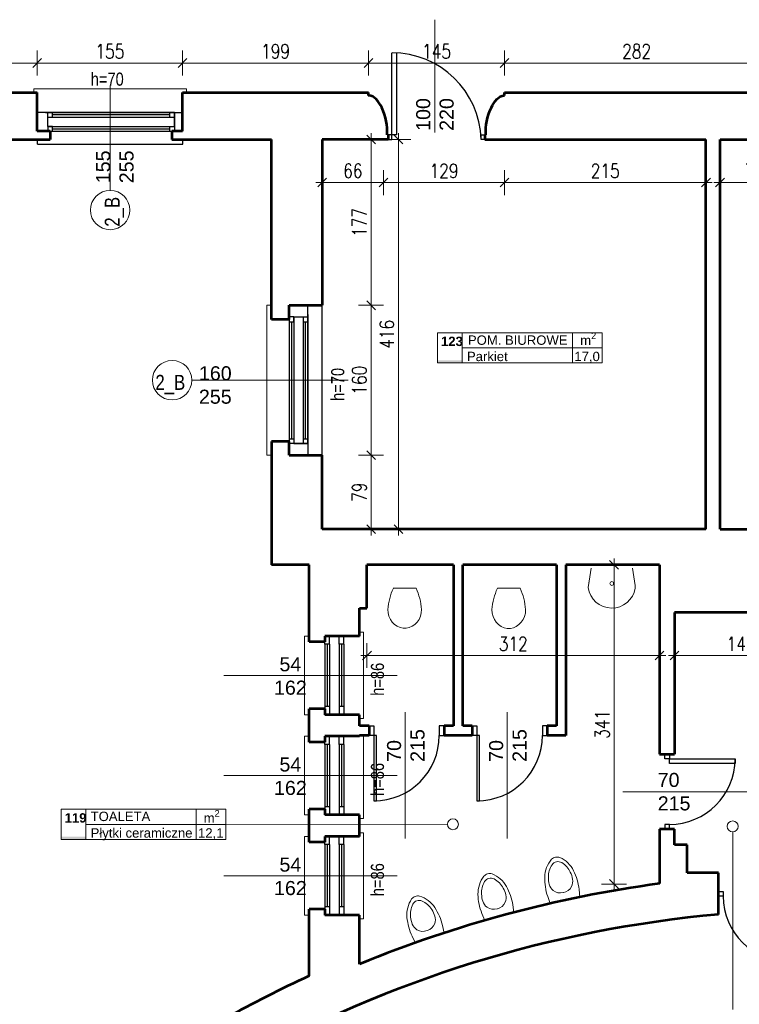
# Model space of a CAD drawing. Header units: millimetres. Extents: x 56977 to 67992, y 30187 to 42235.
# Tile 70 of 130: x 61600 to 62368, y 37766 to 38817. Entities that reach past the tile are written whole.
import ezdxf

# ---------------------------------------------------------------- set-up
doc = ezdxf.new("R2010")
doc.units = ezdxf.units.MM
doc.header["$MEASUREMENT"] = 0
doc.layers.get('0').update_dxf_attribs({"lineweight": 13})
doc.layers.get('DEFPOINTS').update_dxf_attribs({"lineweight": 13})
doc.layers.add('AI-OKNA', color=4, linetype='Continuous')
doc.layers.add('okna', color=8, linetype='Continuous')
for name, color, linetype, lineweight in [('AI-OPISY', 3, 'Continuous', 13), ('AI_MURY', 40, 'Continuous', 53), ('AI_WIDOK', 8, 'Continuous', 13), ('Lines', 7, 'Continuous', 13), ('OPISY TABELKI', 30, 'Continuous', 13), ('WODA', 7, 'Continuous', 13), ('wymiary', 8, 'Continuous', 13)]:
    doc.layers.add(name, color=color, linetype=linetype, lineweight=lineweight)
doc.styles.add('GENERATED_STYLE_2', font='txt.shx')
doc.styles.get("Standard").update_dxf_attribs({"font": 'txt.shx'})
doc.styles.add('Style-ROMANS', font='ROMANS.shx')
doc.styles.add('WYMIAROWY-08', font='ROMANS.shx', dxfattribs={"width": 0.8})
doc.dimstyles.new('DYBY', dxfattribs={"dimscale": 100, "dimtxt": 0.15, "dimasz": 0.05, "dimexe": 0.05, "dimexo": 0.1, "dimgap": 0.05, "dimtad": 1, "dimdec": 0, "dimdsep": 46, "dimlunit": 5, "dimtxsty": 'WYMIAROWY-08', "dimblk": 'M_STRZ', "dimcen": 0.1, "dimse1": 1, "dimse2": 1, "dimclrd": 7, "dimclre": 7, "dimclrt": 1, "dimadec": 0, "dimazin": 0, "dimtfac": 1, "dimtdec": 0, "dimtmove": 2, "dimatfit": 3, "dimldrblk": 'M_STRZ', "dimfxl": 0, "dimtolj": 1, "dimarcsym": 0})

# ---------------------------------------------------------------- blocks, each defined once
blk = doc.blocks.new('A$C789862DD')
at = {"layer": 'WODA', "linetype": 'Continuous'}
for p, q in [((-8.16, 1.04), (0, 0)), ((-8.16, -33.22), (-0.01, -32.18))]:
    blk.add_line(p, q, dxfattribs=at)
at = {"layer": 'WODA', "linetype": 'Continuous', "extrusion": (0, 0, -1)}
for centre, radius, start, end in [((14.61, -57.45), 58.85, 75.92672, 96.26824), ((21.52, -30.11), 30.65, 37.24822, 76.04662), ((22.95, -27.38), 23.83, 44.02163, 77.58352), ((21.37, -31.96), 28.65, 76.44946, 92.01307), ((20.82, -16.1), 12.76, 91.92825, 127.98093), ((21.06, -15.64), 12.58, 130.07708, 181.661), ((38.51, -16.09), 8.68, 359.94913, 31.55672), ((38.51, -16.09), 8.68, 328.34155, 359.94915), ((21.52, -2.07), 30.65, 283.85166, 322.65007), ((34.65, -16.09), 7.58, 359.94913, 44.16633), ((34.65, -16.09), 7.58, 315.73196, 359.94915), ((21.06, -16.54), 12.58, 178.30521, 229.88913), ((22.95, -4.8), 23.83, 282.23349, 315.87666), ((21.37, -0.22), 28.65, 267.88524, 283.44883), ((20.82, -16.1), 12.76, 231.98535, 268.03803), ((14.61, 25.27), 58.85, 263.63006, 283.97158)]:
    blk.add_arc(centre, radius, start, end, dxfattribs=at)
blk = doc.blocks.new('A$C062C27A1')
at = {"layer": 'WODA'}
for p, q in [((0, 0), (-2.8, 18.8)), ((44, 0), (46.8, 18.8))]:
    blk.add_line(p, q, dxfattribs=at)
at = {"layer": 'WODA', "flags": 128}
for points in [[(44, 0), (47.1, 20.7, 0.865936), (-3, 21.5)], [(-3, 21.5, 0.037015), (-2.8, 18.8)], [(24, 16.5, 1), (20, 16.5, 1), (24, 16.5)]]:
    blk.add_lwpolyline(points, format="xyb", dxfattribs=at)
at = {"layer": 'WODA'}
blk.add_circle((22, 16.5), 2, dxfattribs=at)
blk = doc.blocks.new('muszla04')
at = {"flags": 128}
for points in [[(17.9, 32.2), (17.9, 7.8)], [(40.7, 2), (44.4, 2.3), (48, 3.2), (51.3, 4.7), (54.3, 6.7), (56.8, 9.2), (58.7, 12), (60.1, 15.1), (60.8, 18.3), (60.8, 21.7), (60.1, 24.9), (58.7, 28), (56.8, 30.8), (54.3, 33.3), (51.3, 35.3), (48, 36.8), (44.4, 37.7), (40.7, 38)]]:
    blk.add_lwpolyline(points, dxfattribs=at)
for centre, start, end in [((45.8, -29.8), 94.3091, 114.2311), ((45.8, 69.8), 245.7689, 265.6909)]:
    blk.add_arc(centre, 67.9, start, end)
blk = doc.blocks.new('M_STRZ')
for p, q in [((0, 2.66), (0, 0)), ((-1.33, 0), (1.33, 0)), ((-0.94, -0.94), (0.94, 0.94)), ((0, 0), (0, -2.66))]:
    blk.add_line(p, q)
blk = doc.blocks.new('*U80')
at = {"layer": 'DEFPOINTS', "color": 0}
for p in [(66309.5, 38869.1), (58601.5, 38743.1), (66309.5, 38743.1)]:
    blk.add_point(p, dxfattribs=at)
at = {"layer": 'wymiary', "color": 7, "lineweight": -2}
blk.add_line((58606.5, 38869.1), (66304.5, 38869.1), dxfattribs=at)
at = {"layer": 'wymiary', "color": 7, "lineweight": -2, "xscale": 5, "yscale": 5, "zscale": 5, "rotation": 180}
blk.add_blockref('M_STRZ', (58601.5, 38869.1), dxfattribs=at)
at = {"layer": 'wymiary', "color": 7, "lineweight": -2, "xscale": 5, "yscale": 5, "zscale": 5}
blk.add_blockref('M_STRZ', (66309.5, 38869.1), dxfattribs=at)
at = {"layer": 'wymiary', "color": 1, "insert": (62455.5, 38881.6), "char_height": 15, "attachment_point": 5, "style": 'WYMIAROWY-08'}
blk.add_mtext('7708', dxfattribs=at)
blk = doc.blocks.new('*D1613')
at = {"layer": 'DEFPOINTS'}
for p in [(62433.5, 38881.6), (66309.5, 38869.1), (58601.5, 38743.1), (66309.5, 38743.1)]:
    blk.add_point(p, dxfattribs=at)
at = {"layer": 'wymiary', "color": 7}
blk.add_blockref('*U80', (0, 0), dxfattribs=at)
blk = doc.blocks.new('*U89')
at = {"layer": 'DEFPOINTS', "color": 0}
for p in [(61618.5, 38770.7), (61388.5, 38698.8), (61618.5, 38698.8)]:
    blk.add_point(p, dxfattribs=at)
at = {"layer": 'wymiary', "color": 7, "lineweight": -2}
blk.add_line((61393.5, 38770.7), (61613.5, 38770.7), dxfattribs=at)
at = {"layer": 'wymiary', "color": 7, "lineweight": -2, "xscale": 5, "yscale": 5, "zscale": 5, "rotation": 180}
blk.add_blockref('M_STRZ', (61388.5, 38770.7), dxfattribs=at)
at = {"layer": 'wymiary', "color": 7, "lineweight": -2, "xscale": 5, "yscale": 5, "zscale": 5}
blk.add_blockref('M_STRZ', (61618.5, 38770.7), dxfattribs=at)
at = {"layer": 'wymiary', "color": 1, "insert": (61503.5, 38783.2), "char_height": 15, "attachment_point": 5, "style": 'WYMIAROWY-08'}
blk.add_mtext('230', dxfattribs=at)
blk = doc.blocks.new('*D1622')
at = {"layer": 'DEFPOINTS'}
for p in [(61487.2, 38783.2), (61618.5, 38770.7), (61388.5, 38698.8), (61618.5, 38698.8)]:
    blk.add_point(p, dxfattribs=at)
at = {"layer": 'wymiary', "color": 7}
blk.add_blockref('*U89', (0, 0), dxfattribs=at)
blk = doc.blocks.new('*U90')
at = {"layer": 'DEFPOINTS', "color": 0}
for p in [(61773.5, 38770.7), (61618.5, 38698.8), (61773.5, 38698.8)]:
    blk.add_point(p, dxfattribs=at)
at = {"layer": 'wymiary', "color": 7, "lineweight": -2}
blk.add_line((61623.5, 38770.7), (61768.5, 38770.7), dxfattribs=at)
at = {"layer": 'wymiary', "color": 7, "lineweight": -2, "xscale": 5, "yscale": 5, "zscale": 5, "rotation": 180}
blk.add_blockref('M_STRZ', (61618.5, 38770.7), dxfattribs=at)
at = {"layer": 'wymiary', "color": 7, "lineweight": -2, "xscale": 5, "yscale": 5, "zscale": 5}
blk.add_blockref('M_STRZ', (61773.5, 38770.7), dxfattribs=at)
at = {"layer": 'wymiary', "color": 1, "insert": (61696, 38783.2), "char_height": 15, "attachment_point": 5, "style": 'WYMIAROWY-08'}
blk.add_mtext('155', dxfattribs=at)
blk = doc.blocks.new('*D1623')
at = {"layer": 'DEFPOINTS'}
for p in [(61680.5, 38783.2), (61773.5, 38770.7), (61618.5, 38698.8), (61773.5, 38698.8)]:
    blk.add_point(p, dxfattribs=at)
at = {"layer": 'wymiary', "color": 7}
blk.add_blockref('*U90', (0, 0), dxfattribs=at)
blk = doc.blocks.new('*U194')
at = {"layer": 'DEFPOINTS', "color": 0}
for p in [(61972, 38770.7), (61773.5, 38698.8), (61972, 38698.8)]:
    blk.add_point(p, dxfattribs=at)
at = {"layer": 'wymiary', "color": 7, "lineweight": -2}
blk.add_line((61778.5, 38770.7), (61967, 38770.7), dxfattribs=at)
at = {"layer": 'wymiary', "color": 7, "lineweight": -2, "xscale": 5, "yscale": 5, "zscale": 5, "rotation": 180}
blk.add_blockref('M_STRZ', (61773.5, 38770.7), dxfattribs=at)
at = {"layer": 'wymiary', "color": 7, "lineweight": -2, "xscale": 5, "yscale": 5, "zscale": 5}
blk.add_blockref('M_STRZ', (61972, 38770.7), dxfattribs=at)
at = {"layer": 'wymiary', "color": 1, "insert": (61872.8, 38783.2), "char_height": 15, "attachment_point": 5, "style": 'WYMIAROWY-08'}
blk.add_mtext('199', dxfattribs=at)
blk = doc.blocks.new('*D1727')
at = {"layer": 'DEFPOINTS'}
for p in [(61857.3, 38783.2), (61972, 38770.7), (61773.5, 38698.8), (61972, 38698.8)]:
    blk.add_point(p, dxfattribs=at)
at = {"layer": 'wymiary', "color": 7}
blk.add_blockref('*U194', (0, 0), dxfattribs=at)
blk = doc.blocks.new('*U208')
at = {"layer": 'DEFPOINTS', "color": 0}
for p in [(62117, 38770.7), (61972, 38698.8), (62117, 38698.8)]:
    blk.add_point(p, dxfattribs=at)
at = {"layer": 'wymiary', "color": 7, "lineweight": -2}
blk.add_line((61977, 38770.7), (62112, 38770.7), dxfattribs=at)
at = {"layer": 'wymiary', "color": 7, "lineweight": -2, "xscale": 5, "yscale": 5, "zscale": 5, "rotation": 180}
blk.add_blockref('M_STRZ', (61972, 38770.7), dxfattribs=at)
at = {"layer": 'wymiary', "color": 7, "lineweight": -2, "xscale": 5, "yscale": 5, "zscale": 5}
blk.add_blockref('M_STRZ', (62117, 38770.7), dxfattribs=at)
at = {"layer": 'wymiary', "color": 1, "insert": (62044.5, 38783.2), "char_height": 15, "attachment_point": 5, "style": 'WYMIAROWY-08'}
blk.add_mtext('145', dxfattribs=at)
blk = doc.blocks.new('*D1741')
at = {"layer": 'DEFPOINTS'}
for p in [(62029.1, 38783.2), (62117, 38770.7), (61972, 38698.8), (62117, 38698.8)]:
    blk.add_point(p, dxfattribs=at)
at = {"layer": 'wymiary', "color": 7}
blk.add_blockref('*U208', (0, 0), dxfattribs=at)
blk = doc.blocks.new('*U209')
at = {"layer": 'DEFPOINTS', "color": 0}
for p in [(62399, 38770.7), (62117, 38708.8), (62399, 38708.8)]:
    blk.add_point(p, dxfattribs=at)
at = {"layer": 'wymiary', "color": 7, "lineweight": -2}
blk.add_line((62122, 38770.7), (62394, 38770.7), dxfattribs=at)
at = {"layer": 'wymiary', "color": 7, "lineweight": -2, "xscale": 5, "yscale": 5, "zscale": 5, "rotation": 180}
blk.add_blockref('M_STRZ', (62117, 38770.7), dxfattribs=at)
at = {"layer": 'wymiary', "color": 7, "lineweight": -2, "xscale": 5, "yscale": 5, "zscale": 5}
blk.add_blockref('M_STRZ', (62399, 38770.7), dxfattribs=at)
at = {"layer": 'wymiary', "color": 1, "insert": (62258, 38783.2), "char_height": 15, "attachment_point": 5, "style": 'WYMIAROWY-08'}
blk.add_mtext('282', dxfattribs=at)
blk = doc.blocks.new('*D1742')
at = {"layer": 'DEFPOINTS'}
for p in [(62241.7, 38783.2), (62399, 38770.7), (62117, 38708.8), (62399, 38708.8)]:
    blk.add_point(p, dxfattribs=at)
at = {"layer": 'wymiary', "color": 7}
blk.add_blockref('*U209', (0, 0), dxfattribs=at)
blk = doc.blocks.new('*U1089')
at = {"layer": 'DEFPOINTS', "color": 0}
for p in [(61970.3, 38235.1), (62282.5, 38235.1), (62282.5, 38138.2)]:
    blk.add_point(p, dxfattribs=at)
at = {"layer": 'wymiary', "color": 7, "lineweight": -2}
blk.add_line((61975.3, 38138.2), (62277.5, 38138.2), dxfattribs=at)
at = {"layer": 'wymiary', "color": 7, "lineweight": -2, "xscale": 5, "yscale": 5, "zscale": 5, "rotation": 180}
blk.add_blockref('M_STRZ', (61970.3, 38138.2), dxfattribs=at)
at = {"layer": 'wymiary', "color": 7, "lineweight": -2, "xscale": 5, "yscale": 5, "zscale": 5}
blk.add_blockref('M_STRZ', (62282.5, 38138.2), dxfattribs=at)
at = {"layer": 'wymiary', "color": 1, "insert": (62126.4, 38150.7), "char_height": 15, "attachment_point": 5, "style": 'WYMIAROWY-08'}
blk.add_mtext('312', dxfattribs=at)
blk = doc.blocks.new('*D2622')
at = {"layer": 'DEFPOINTS'}
for p in [(61970.3, 38235.1), (62282.5, 38235.1), (62110.1, 38150.7), (62282.5, 38138.2)]:
    blk.add_point(p, dxfattribs=at)
at = {"layer": 'wymiary', "color": 7}
blk.add_blockref('*U1089', (0, 0), dxfattribs=at)
blk = doc.blocks.new('*U1090')
at = {"layer": 'DEFPOINTS', "color": 0}
for p in [(62232.5, 38235.1), (62233.9, 37894.3), (62279.7, 37894.3)]:
    blk.add_point(p, dxfattribs=at)
at = {"layer": 'wymiary', "color": 7, "lineweight": -2}
blk.add_line((62233.9, 38230.1), (62233.9, 37899.3), dxfattribs=at)
at = {"layer": 'wymiary', "color": 7, "lineweight": -2, "xscale": 5, "yscale": 5, "zscale": 5}
for p, rotation in [((62233.9, 38235.1), 90), ((62233.9, 37894.3), 270)]:
    blk.add_blockref('M_STRZ', p, dxfattribs=dict(at, rotation=rotation))
at = {"layer": 'wymiary', "color": 1, "insert": (62221.4, 38064.7), "char_height": 15, "attachment_point": 5, "rotation": 90, "style": 'WYMIAROWY-08'}
blk.add_mtext('341', dxfattribs=at)
blk = doc.blocks.new('*D2623')
at = {"layer": 'DEFPOINTS'}
for p in [(62232.5, 38235.1), (62246.4, 38081), (62233.9, 37894.3), (62279.7, 37894.3)]:
    blk.add_point(p, dxfattribs=at)
at = {"layer": 'wymiary', "color": 7}
blk.add_blockref('*U1090', (0, 0), dxfattribs=at)
blk = doc.blocks.new('*U1093')
at = {"layer": 'DEFPOINTS', "color": 0}
for p in [(62298.5, 38184.2), (62440.5, 38184.2), (62440.5, 38138.2)]:
    blk.add_point(p, dxfattribs=at)
at = {"layer": 'wymiary', "color": 7, "lineweight": -2}
blk.add_line((62303.5, 38138.2), (62435.5, 38138.2), dxfattribs=at)
at = {"layer": 'wymiary', "color": 7, "lineweight": -2, "xscale": 5, "yscale": 5, "zscale": 5, "rotation": 180}
blk.add_blockref('M_STRZ', (62298.5, 38138.2), dxfattribs=at)
at = {"layer": 'wymiary', "color": 7, "lineweight": -2, "xscale": 5, "yscale": 5, "zscale": 5}
blk.add_blockref('M_STRZ', (62440.5, 38138.2), dxfattribs=at)
at = {"layer": 'wymiary', "color": 1, "insert": (62369.5, 38150.7), "char_height": 15, "attachment_point": 5, "style": 'WYMIAROWY-08'}
blk.add_mtext('142', dxfattribs=at)
blk = doc.blocks.new('*D2626')
at = {"layer": 'DEFPOINTS'}
for p in [(62298.5, 38184.2), (62440.5, 38184.2), (62354.1, 38150.7), (62440.5, 38138.2)]:
    blk.add_point(p, dxfattribs=at)
at = {"layer": 'wymiary', "color": 7}
blk.add_blockref('*U1093', (0, 0), dxfattribs=at)
blk = doc.blocks.new('*U1095')
at = {"layer": 'DEFPOINTS', "color": 0}
for p in [(61922.5, 38689.1), (61988, 38689.1), (61988, 38643.1)]:
    blk.add_point(p, dxfattribs=at)
at = {"layer": 'wymiary', "color": 7, "lineweight": -2}
blk.add_line((61927.5, 38643.1), (61983, 38643.1), dxfattribs=at)
at = {"layer": 'wymiary', "color": 7, "lineweight": -2, "xscale": 5, "yscale": 5, "zscale": 5, "rotation": 180}
blk.add_blockref('M_STRZ', (61922.5, 38643.1), dxfattribs=at)
at = {"layer": 'wymiary', "color": 7, "lineweight": -2, "xscale": 5, "yscale": 5, "zscale": 5}
blk.add_blockref('M_STRZ', (61988, 38643.1), dxfattribs=at)
at = {"layer": 'wymiary', "color": 1, "insert": (61955.3, 38655.6), "char_height": 15, "attachment_point": 5, "style": 'WYMIAROWY-08'}
blk.add_mtext('66', dxfattribs=at)
blk = doc.blocks.new('*D2628')
at = {"layer": 'DEFPOINTS'}
for p in [(61922.5, 38689.1), (61988, 38689.1), (61944.9, 38655.6), (61988, 38643.1)]:
    blk.add_point(p, dxfattribs=at)
at = {"layer": 'wymiary', "color": 7}
blk.add_blockref('*U1095', (0, 0), dxfattribs=at)
blk = doc.blocks.new('*U1096')
at = {"layer": 'DEFPOINTS', "color": 0}
for p in [(61988, 38689.1), (62117, 38689.1), (62117, 38643.1)]:
    blk.add_point(p, dxfattribs=at)
at = {"layer": 'wymiary', "color": 7, "lineweight": -2}
blk.add_line((61993, 38643.1), (62112, 38643.1), dxfattribs=at)
at = {"layer": 'wymiary', "color": 7, "lineweight": -2, "xscale": 5, "yscale": 5, "zscale": 5, "rotation": 180}
blk.add_blockref('M_STRZ', (61988, 38643.1), dxfattribs=at)
at = {"layer": 'wymiary', "color": 7, "lineweight": -2, "xscale": 5, "yscale": 5, "zscale": 5}
blk.add_blockref('M_STRZ', (62117, 38643.1), dxfattribs=at)
at = {"layer": 'wymiary', "color": 1, "insert": (62052.5, 38655.6), "char_height": 15, "attachment_point": 5, "style": 'WYMIAROWY-08'}
blk.add_mtext('129', dxfattribs=at)
blk = doc.blocks.new('*D2629')
at = {"layer": 'DEFPOINTS'}
for p in [(61988, 38689.1), (62117, 38689.1), (62037, 38655.6), (62117, 38643.1)]:
    blk.add_point(p, dxfattribs=at)
at = {"layer": 'wymiary', "color": 7}
blk.add_blockref('*U1096', (0, 0), dxfattribs=at)
blk = doc.blocks.new('*U1097')
at = {"layer": 'DEFPOINTS', "color": 0}
for p in [(62117, 38689.1), (62332, 38689.1), (62332, 38643.1)]:
    blk.add_point(p, dxfattribs=at)
at = {"layer": 'wymiary', "color": 7, "lineweight": -2}
blk.add_line((62122, 38643.1), (62327, 38643.1), dxfattribs=at)
at = {"layer": 'wymiary', "color": 7, "lineweight": -2, "xscale": 5, "yscale": 5, "zscale": 5, "rotation": 180}
blk.add_blockref('M_STRZ', (62117, 38643.1), dxfattribs=at)
at = {"layer": 'wymiary', "color": 7, "lineweight": -2, "xscale": 5, "yscale": 5, "zscale": 5}
blk.add_blockref('M_STRZ', (62332, 38643.1), dxfattribs=at)
at = {"layer": 'wymiary', "color": 1, "insert": (62224.5, 38655.6), "char_height": 15, "attachment_point": 5, "style": 'WYMIAROWY-08'}
blk.add_mtext('215', dxfattribs=at)
blk = doc.blocks.new('*D2630')
at = {"layer": 'DEFPOINTS'}
for p in [(62117, 38689.1), (62332, 38689.1), (62208.2, 38655.6), (62332, 38643.1)]:
    blk.add_point(p, dxfattribs=at)
at = {"layer": 'wymiary', "color": 7}
blk.add_blockref('*U1097', (0, 0), dxfattribs=at)
blk = doc.blocks.new('*U1098')
at = {"layer": 'DEFPOINTS', "color": 0}
for p in [(62347, 38689.1), (62420, 38689.1), (62420, 38643.1)]:
    blk.add_point(p, dxfattribs=at)
at = {"layer": 'wymiary', "color": 7, "lineweight": -2}
blk.add_line((62352, 38643.1), (62415, 38643.1), dxfattribs=at)
at = {"layer": 'wymiary', "color": 7, "lineweight": -2, "xscale": 5, "yscale": 5, "zscale": 5, "rotation": 180}
blk.add_blockref('M_STRZ', (62347, 38643.1), dxfattribs=at)
at = {"layer": 'wymiary', "color": 7, "lineweight": -2, "xscale": 5, "yscale": 5, "zscale": 5}
blk.add_blockref('M_STRZ', (62420, 38643.1), dxfattribs=at)
at = {"layer": 'wymiary', "color": 1, "insert": (62383.5, 38655.6), "char_height": 15, "attachment_point": 5, "style": 'WYMIAROWY-08'}
blk.add_mtext('73', dxfattribs=at)
blk = doc.blocks.new('*D2631')
at = {"layer": 'DEFPOINTS'}
for p in [(62347, 38689.1), (62420, 38689.1), (62372.9, 38655.6), (62420, 38643.1)]:
    blk.add_point(p, dxfattribs=at)
at = {"layer": 'wymiary', "color": 7}
blk.add_blockref('*U1098', (0, 0), dxfattribs=at)
blk = doc.blocks.new('*U1187')
at = {"layer": 'DEFPOINTS', "color": 0}
for p in [(61922.5, 38689.1), (61922.5, 38512.1), (61974.7, 38512.1)]:
    blk.add_point(p, dxfattribs=at)
at = {"layer": 'wymiary', "color": 7, "lineweight": -2}
blk.add_line((61974.7, 38684.1), (61974.7, 38517.1), dxfattribs=at)
at = {"layer": 'wymiary', "color": 7, "lineweight": -2, "xscale": 5, "yscale": 5, "zscale": 5}
for p, rotation in [((61974.7, 38689.1), 90), ((61974.7, 38512.1), 270)]:
    blk.add_blockref('M_STRZ', p, dxfattribs=dict(at, rotation=rotation))
at = {"layer": 'wymiary', "color": 1, "insert": (61962.2, 38600.6), "char_height": 15, "attachment_point": 5, "rotation": 90, "style": 'WYMIAROWY-08'}
blk.add_mtext('177', dxfattribs=at)
blk = doc.blocks.new('*D2720')
at = {"layer": 'DEFPOINTS'}
for p in [(61922.5, 38689.1), (61962.2, 38616), (61922.5, 38512.1), (61974.7, 38512.1)]:
    blk.add_point(p, dxfattribs=at)
at = {"layer": 'wymiary', "color": 7}
blk.add_blockref('*U1187', (0, 0), dxfattribs=at)
blk = doc.blocks.new('*U1188')
at = {"layer": 'DEFPOINTS', "color": 0}
for p in [(61922.5, 38512.1), (61922.5, 38352.1), (61974.7, 38352.1)]:
    blk.add_point(p, dxfattribs=at)
at = {"layer": 'wymiary', "color": 7, "lineweight": -2}
blk.add_line((61974.7, 38507.1), (61974.7, 38357.1), dxfattribs=at)
at = {"layer": 'wymiary', "color": 7, "lineweight": -2, "xscale": 5, "yscale": 5, "zscale": 5}
for p, rotation in [((61974.7, 38512.1), 90), ((61974.7, 38352.1), 270)]:
    blk.add_blockref('M_STRZ', p, dxfattribs=dict(at, rotation=rotation))
at = {"layer": 'wymiary', "color": 1, "insert": (61962.2, 38432.1), "char_height": 15, "attachment_point": 5, "rotation": 90, "style": 'WYMIAROWY-08'}
blk.add_mtext('160', dxfattribs=at)
blk = doc.blocks.new('*D2721')
at = {"layer": 'DEFPOINTS'}
for p in [(61922.5, 38512.1), (61962.2, 38447.5), (61922.5, 38352.1), (61974.7, 38352.1)]:
    blk.add_point(p, dxfattribs=at)
at = {"layer": 'wymiary', "color": 7}
blk.add_blockref('*U1188', (0, 0), dxfattribs=at)
blk = doc.blocks.new('*U1189')
at = {"layer": 'DEFPOINTS', "color": 0}
for p in [(61922.5, 38352.1), (61922.5, 38273.1), (61974.7, 38273.1)]:
    blk.add_point(p, dxfattribs=at)
at = {"layer": 'wymiary', "color": 7, "lineweight": -2}
blk.add_line((61974.7, 38347.1), (61974.7, 38278.1), dxfattribs=at)
at = {"layer": 'wymiary', "color": 7, "lineweight": -2, "xscale": 5, "yscale": 5, "zscale": 5}
for p, rotation in [((61974.7, 38352.1), 90), ((61974.7, 38273.1), 270)]:
    blk.add_blockref('M_STRZ', p, dxfattribs=dict(at, rotation=rotation))
at = {"layer": 'wymiary', "color": 1, "insert": (61962.2, 38312.6), "char_height": 15, "attachment_point": 5, "rotation": 90, "style": 'WYMIAROWY-08'}
blk.add_mtext('79', dxfattribs=at)
blk = doc.blocks.new('*D2722')
at = {"layer": 'DEFPOINTS'}
for p in [(61922.5, 38352.1), (61962.2, 38323.2), (61922.5, 38273.1), (61974.7, 38273.1)]:
    blk.add_point(p, dxfattribs=at)
at = {"layer": 'wymiary', "color": 7}
blk.add_blockref('*U1189', (0, 0), dxfattribs=at)
blk = doc.blocks.new('*U1190')
at = {"layer": 'DEFPOINTS', "color": 0}
for p in [(61922.5, 38689.1), (61922.5, 38273.1), (62003.9, 38273.1)]:
    blk.add_point(p, dxfattribs=at)
at = {"layer": 'wymiary', "color": 7, "lineweight": -2}
blk.add_line((62003.9, 38684.1), (62003.9, 38278.1), dxfattribs=at)
at = {"layer": 'wymiary', "color": 7, "lineweight": -2, "xscale": 5, "yscale": 5, "zscale": 5}
for p, rotation in [((62003.9, 38689.1), 90), ((62003.9, 38273.1), 270)]:
    blk.add_blockref('M_STRZ', p, dxfattribs=dict(at, rotation=rotation))
at = {"layer": 'wymiary', "color": 1, "insert": (61991.4, 38481.1), "char_height": 15, "attachment_point": 5, "rotation": 90, "style": 'WYMIAROWY-08'}
blk.add_mtext('416', dxfattribs=at)
blk = doc.blocks.new('*D2723')
at = {"layer": 'DEFPOINTS'}
for p in [(61922.5, 38689.1), (61991.4, 38497.4), (61922.5, 38273.1), (62003.9, 38273.1)]:
    blk.add_point(p, dxfattribs=at)
at = {"layer": 'wymiary', "color": 7}
blk.add_blockref('*U1190', (0, 0), dxfattribs=at)

msp = doc.modelspace()

# ---------------------------------------------------------------- hatches: boundary and pattern name
at = {"layer": 'OPISY TABELKI', "extrusion": (0, 0, -1)}
for points in [[(-62072, 38450.5), (-62072, 38453.5), (-62045.6, 38453.5), (-62045.6, 38450.5)], [(-61670.5, 37941.8), (-61670.5, 37944.8), (-61644.2, 37944.8), (-61644.2, 37941.8)], [(-61670.5, 37941.8), (-61670.5, 37944.8), (-61644.2, 37944.8), (-61644.2, 37941.8)]]:
    msp.add_hatch(color=256, dxfattribs=at).paths.add_polyline_path(points, flags=16)

# ---------------------------------------------------------------- linework, layer by layer
at = {"layer": 'AI-OKNA'}
for p, q in [((61997, 38691.6), (61997, 38781.6)), ((62002, 38781.6), (62002, 38694.1)), ((61764.9, 38717.9), (61618.5, 38717.9)), ((61627.4, 38717.9), (61773.5, 38717.9)), ((61629.9, 38702.9), (61629.9, 38717.9)), ((61764.9, 38717.9), (61629.9, 38717.9)), ((61629.9, 38712.9), (61764.9, 38712.9)), ((61629.9, 38712.9), (61634.9, 38712.9)), ((61634.9, 38712.9), (61634.9, 38717.9)), ((61759.9, 38715.4), (61634.9, 38715.4)), ((61759.9, 38712.9), (61759.9, 38717.9)), ((61764.9, 38702.9), (61764.9, 38717.9)), ((61764.9, 38717.9), (61764.9, 38697.9)), ((61629.9, 38702.9), (61764.9, 38702.9)), ((61634.9, 38702.9), (61629.9, 38702.9)), ((61629.9, 38702.9), (61629.9, 38697.9)), ((61634.9, 38697.9), (61634.9, 38702.9)), ((61759.9, 38697.9), (61759.9, 38702.9)), ((61759.9, 38702.9), (61764.9, 38702.9)), ((61632.4, 38697.9), (61767, 38697.9)), ((61634.9, 38700.4), (61759.9, 38700.4)), ((61997, 38694.1), (61993, 38694.1)), ((61997, 38689.1), (61997, 38694.1)), ((62002, 38694.1), (61997, 38694.1)), ((62092, 38689.1), (62092, 38694.1)), ((62092, 38694.1), (62096, 38694.1)), ((61993, 38689.1), (61997, 38689.1)), ((62096, 38689.1), (62092, 38689.1)), ((61907.4, 38364.6), (61907.4, 38512.1)), ((61907.4, 38502.1), (61907.4, 38352.1)), ((61887.4, 38499.6), (61887.4, 38364.6)), ((61892.4, 38499.6), (61887.4, 38499.6)), ((61887.4, 38494.6), (61892.4, 38494.6)), ((61889.9, 38494.6), (61889.9, 38369.6)), ((61892.4, 38499.6), (61892.4, 38364.6)), ((61892.4, 38494.6), (61892.4, 38499.6)), ((61892.4, 38499.6), (61907.4, 38499.6)), ((61902.4, 38499.6), (61902.4, 38364.6)), ((61902.4, 38499.6), (61902.4, 38494.6)), ((61902.4, 38494.6), (61907.4, 38494.6)), ((61904.9, 38369.6), (61904.9, 38494.6)), ((61907.4, 38364.6), (61907.4, 38499.6)), ((61887.4, 38369.6), (61892.4, 38369.6)), ((61892.4, 38369.6), (61892.4, 38364.6)), ((61902.4, 38369.6), (61907.4, 38369.6)), ((61907.4, 38364.6), (61887.4, 38364.6)), ((61892.4, 38364.6), (61907.4, 38364.6)), ((61930.5, 38150.3), (61930.5, 38159)), ((61940.5, 38150.3), (61940.5, 38159)), ((61945.5, 38150.3), (61945.5, 38159)), ((61925.5, 38150.3), (61925.5, 38152.8)), ((61930.5, 38150.3), (61925.5, 38150.3)), ((61925.5, 38150.3), (61925.5, 38083.8)), ((61928, 38150.3), (61928, 38083.8)), ((61930.5, 38150.3), (61930.5, 38083.8)), ((61945.5, 38150.3), (61940.5, 38150.3)), ((61940.5, 38150.3), (61940.5, 38083.8)), ((61943, 38150.3), (61943, 38083.8)), ((61945.5, 38150.3), (61945.5, 38083.8)), ((61930.5, 38083.8), (61925.5, 38083.8)), ((61925.5, 38083.8), (61925.5, 38081.3)), ((61930.5, 38083.8), (61930.5, 38075)), ((61940.5, 38083.8), (61940.5, 38075)), ((61945.5, 38083.8), (61940.5, 38083.8)), ((61945.5, 38083.8), (61945.5, 38075)), ((61972.5, 38063), (61977.5, 38063)), ((61977.5, 38063), (61977.5, 38053)), ((62052.5, 38063), (62047.5, 38063)), ((62047.5, 38063), (62047.5, 38053)), ((62082.5, 38063), (62087.5, 38063)), ((62087.5, 38063), (62087.5, 38053)), ((62162.5, 38063), (62157.5, 38063)), ((62157.5, 38063), (62157.5, 38053)), ((61930.5, 38043.3), (61930.5, 38052.1)), ((61940.5, 38043.3), (61940.5, 38052.1)), ((61945.5, 38043.3), (61945.5, 38052.1)), ((61977.5, 38053), (61972.5, 38053)), ((61977.5, 38053), (61977.5, 37983)), ((61980.5, 38053), (61977.5, 38053)), ((61980.5, 37983), (61980.5, 38053)), ((62047.5, 38053), (62052.5, 38053)), ((62087.5, 38053), (62082.5, 38053)), ((62087.5, 38053), (62087.5, 37983)), ((62090.5, 38053), (62087.5, 38053)), ((62090.5, 37983), (62090.5, 38053)), ((62157.5, 38053), (62162.5, 38053)), ((61925.5, 38043.3), (61925.5, 38045.8)), ((61930.5, 38043.3), (61925.5, 38043.3)), ((61925.5, 38043.3), (61925.5, 37976.8)), ((61928, 38043.3), (61928, 37976.8)), ((61930.5, 38043.3), (61930.5, 37976.8)), ((61945.5, 38043.3), (61940.5, 38043.3)), ((61940.5, 38043.3), (61940.5, 37976.8)), ((61943, 38043.3), (61943, 37976.8)), ((61945.5, 38043.3), (61945.5, 37976.8)), ((62288, 38027.9), (62288, 38032.9)), ((62293, 38032.9), (62293, 38027.9)), ((62293, 38027.9), (62288, 38027.9)), ((62293, 38027.9), (62363, 38027.9)), ((62293, 38022.9), (62293, 38027.9)), ((62363, 38022.9), (62293, 38022.9)), ((62363, 38027.9), (62363, 38022.9)), ((61930.5, 37976.8), (61925.5, 37976.8)), ((61925.5, 37976.8), (61925.5, 37974.3)), ((61930.5, 37976.8), (61930.5, 37968.1)), ((61940.5, 37976.8), (61940.5, 37968.1)), ((61945.5, 37976.8), (61940.5, 37976.8)), ((61945.5, 37976.8), (61945.5, 37968.1)), ((61977.5, 37983), (61980.5, 37983)), ((62087.5, 37983), (62090.5, 37983)), ((62293, 37957.9), (62288, 37957.9)), ((62288, 37957.9), (62288, 37952.9)), ((62293, 37952.9), (62293, 37957.9)), ((61930.5, 37936.3), (61930.5, 37945.1)), ((61940.5, 37936.3), (61940.5, 37945.1)), ((61945.5, 37936.3), (61945.5, 37945.1)), ((61925.5, 37936.3), (61925.5, 37938.8)), ((61930.5, 37936.3), (61925.5, 37936.3)), ((61925.5, 37936.3), (61925.5, 37869.8)), ((61928, 37936.3), (61928, 37869.8)), ((61930.5, 37936.3), (61930.5, 37869.8)), ((61945.5, 37936.3), (61940.5, 37936.3)), ((61940.5, 37936.3), (61940.5, 37869.8)), ((61943, 37936.3), (61943, 37869.8)), ((61945.5, 37936.3), (61945.5, 37869.8)), ((62345.5, 37886.3), (62350.5, 37886.3)), ((62350.5, 37886.3), (62350.5, 37881.3)), ((62350.5, 37881.3), (62345.5, 37881.3)), ((61930.5, 37869.8), (61925.5, 37869.8)), ((61925.5, 37869.8), (61925.5, 37867.3)), ((61930.5, 37869.8), (61930.5, 37861.1)), ((61940.5, 37869.8), (61940.5, 37861.1)), ((61945.5, 37869.8), (61940.5, 37869.8)), ((61945.5, 37869.8), (61945.5, 37861.1))]:
    msp.add_line(p, q, dxfattribs=at)
for centre, radius, start, end in [((61997, 38686.5), 95.1, 1.5425, 89.9853), ((61977.5, 38053), 70, 270, 0), ((62087.5, 38053), 70, 270, 0), ((62293, 38027.9), 70, 270, 0), ((62420.5, 37881.3), 70, 180, 270)]:
    msp.add_arc(centre, radius, start, end, dxfattribs=at)
for p in [(61629.9, 38717.9), (61907.4, 38499.6)]:
    msp.add_point(p, dxfattribs=at)
at = {"layer": 'AI-OPISY'}
for p, q in [((62042.8, 38696.4), (62042.8, 38816.9)), ((61696.3, 38634.8), (61696.3, 38746.9)), ((61783.4, 38432.1), (61950.1, 38432.1)), ((61817.5, 38117), (62002.6, 38117)), ((61879.3, 38117), (61971.8, 38117)), ((62010.9, 38077.7), (62010.9, 37942.8)), ((62119.8, 38077.7), (62119.8, 37942.8)), ((61817.5, 38010.1), (62002.6, 38010.1)), ((61879.3, 38010.1), (61971.8, 38010.1)), ((62378.2, 37992.6), (62243.4, 37992.6)), ((61817.5, 37903.1), (62002.6, 37903.1)), ((61879.3, 37903.1), (61971.8, 37903.1))]:
    msp.add_line(p, q, dxfattribs=at)
for centre in [(61696.3, 38613.8), (61762.4, 38432.1)]:
    msp.add_circle(centre, 21, dxfattribs=at)
at = {"layer": 'AI_MURY'}
for p, q in [((61388.5, 38739.1), (61618.5, 38739.1)), ((61618.5, 38697.9), (61618.5, 38739.1)), ((61773.5, 38739.1), (61972, 38739.1)), ((61773.5, 38697.9), (61773.5, 38739.1)), ((61972, 38736.1), (61972, 38739.1)), ((62117, 38739.1), (62399, 38739.1)), ((62117, 38736.1), (62117, 38739.1)), ((61632.4, 38697.9), (61618.5, 38697.9)), ((61632.4, 38697.9), (61632.4, 38689.1)), ((61762.3, 38697.9), (61762.3, 38689.1)), ((61773.5, 38697.9), (61762.3, 38697.9)), ((61992, 38694.1), (61993, 38694.1)), ((61993, 38694.1), (61993, 38689.1)), ((62097, 38694.1), (62096, 38694.1)), ((62096, 38694.1), (62096, 38689.1)), ((61377.3, 38689.1), (61632.4, 38689.1)), ((61762.3, 38689.1), (61868.5, 38689.1)), ((61868.5, 38497.1), (61868.5, 38689.1)), ((61993, 38689.1), (61922.5, 38689.1)), ((61922.5, 38689.1), (61922.5, 38512.1)), ((62096, 38689.1), (62332, 38689.1)), ((62332, 38273.1), (62332, 38689.1)), ((62347, 38273.1), (62347, 38689.1)), ((62347, 38689.1), (62420, 38689.1)), ((61887.4, 38512.1), (61922.5, 38512.1)), ((61887.4, 38497.1), (61887.4, 38512.1)), ((61895, 38512.1), (61922.5, 38512.1)), ((61887.4, 38497.1), (61868.5, 38497.1)), ((61868.5, 38366.8), (61868.5, 38235.1)), ((61887.4, 38366.8), (61868.5, 38366.8)), ((61887.4, 38352.1), (61887.4, 38366.8)), ((61887.4, 38352.1), (61922.5, 38352.1)), ((61922.5, 38273.1), (61922.5, 38352.1)), ((62332, 38273.1), (61922.5, 38273.1)), ((62347, 38273.1), (62570, 38273.1)), ((61908.5, 38235.1), (61868.5, 38235.1)), ((61908.5, 38152.8), (61908.5, 38235.1)), ((62062.5, 38235.1), (61970.3, 38235.1)), ((61970.3, 38188.7), (61970.3, 38235.1)), ((62062.5, 38235.1), (62062.5, 38063)), ((62172.5, 38235.1), (62072.5, 38235.1)), ((62072.5, 38063), (62072.5, 38235.1)), ((62172.5, 38235.1), (62172.5, 38063)), ((62282.5, 38235.1), (62182.5, 38235.1)), ((62182.5, 38235.1), (62182.5, 38053)), ((62282.5, 38235.1), (62282.5, 38032.9)), ((61962.5, 38159), (61962.5, 38188.7)), ((61962.5, 38188.7), (61970.3, 38188.7)), ((62440.5, 38184.2), (62298.5, 38184.2)), ((62298.5, 38184.2), (62298.5, 38032.9)), ((61962.5, 38159), (61925.5, 38159)), ((61925.5, 38159), (61925.5, 38152.8)), ((61925.5, 38152.8), (61908.5, 38152.8)), ((61908.5, 38045.8), (61908.5, 38081.3)), ((61925.5, 38081.3), (61908.5, 38081.3)), ((61925.5, 38081.3), (61925.5, 38075)), ((61962.5, 38075), (61925.5, 38075)), ((61962.5, 38063), (61962.5, 38075)), ((61972.5, 38063), (61962.5, 38063)), ((61972.5, 38063), (61972.5, 38053)), ((62062.5, 38063), (62052.5, 38063)), ((62052.5, 38063), (62052.5, 38053)), ((62082.5, 38063), (62072.5, 38063)), ((62082.5, 38063), (62082.5, 38053)), ((62172.5, 38063), (62162.5, 38063)), ((62162.5, 38063), (62162.5, 38053)), ((61962.5, 38052.1), (61925.5, 38052.1)), ((61925.5, 38052.1), (61925.5, 38045.8)), ((61962.5, 38052.1), (61962.5, 38053)), ((61972.5, 38053), (61962.5, 38053)), ((62082.5, 38053), (62052.5, 38053)), ((62182.5, 38053), (62162.5, 38053)), ((61925.5, 38045.8), (61908.5, 38045.8)), ((62282.5, 38032.9), (62298.5, 38032.9)), ((61908.5, 37938.8), (61908.5, 37974.3)), ((61925.5, 37974.3), (61908.5, 37974.3)), ((61925.5, 37974.3), (61925.5, 37968.1)), ((61962.5, 37968.1), (61925.5, 37968.1)), ((61962.5, 37945.1), (61962.5, 37968.1)), ((61962.5, 37945.1), (61925.5, 37945.1)), ((61925.5, 37945.1), (61925.5, 37938.8)), ((62282.5, 37952.9), (62282.5, 37894.7)), ((62298.5, 37952.9), (62282.5, 37952.9)), ((62298.5, 37936.2), (62298.5, 37952.9)), ((61925.5, 37938.8), (61908.5, 37938.8)), ((62312, 37936.2), (62298.5, 37936.2)), ((62312, 37906.2), (62312, 37936.2)), ((62345.5, 37906.2), (62312, 37906.2)), ((62345.5, 37861.8), (62345.5, 37906.2)), ((61908.5, 37796.1), (61908.5, 37867.3)), ((61925.5, 37867.3), (61908.5, 37867.3)), ((61925.5, 37867.3), (61925.5, 37861.1)), ((61962.5, 37861.1), (61925.5, 37861.1)), ((61962.5, 37808.8), (61962.5, 37861.1))]:
    msp.add_line(p, q, dxfattribs=at)
for radius, start, end in [(1305.6, 97.7473, 112.3278), (1265.8, 95.1217, 119.3528), (1315.5, 114.7134, 119.0697)]:
    msp.add_arc((62458.5, 36601.1), radius, start, end, dxfattribs=at)
at = {"layer": 'AI_MURY', "start_tangent": (0, 1)}
for points, end_tangent in [([(61992, 38694.1), (61986.1, 38723.2), (61972, 38736.1)], (-1, 0)), ([(62097, 38694.1), (62103, 38723.2), (62117, 38736.1)], (1, 0))]:
    msp.add_spline(points, degree=3, dxfattribs=dict(at, end_tangent=end_tangent))
at = {"layer": 'AI_WIDOK'}
for p, q in [((61868.5, 38512.1), (61863.5, 38512.1)), ((61863.5, 38512.1), (61863.5, 38352.1)), ((61863.5, 38352.1), (61868.5, 38352.1)), ((61908.5, 38159), (61903.5, 38159)), ((61903.5, 38159), (61903.5, 38075)), ((61903.5, 38075), (61908.5, 38075)), ((61908.5, 38052.1), (61903.5, 38052.1)), ((61903.5, 38052.1), (61903.5, 37968.1)), ((61903.5, 37968.1), (61908.5, 37968.1)), ((61908.5, 37945.1), (61903.5, 37945.1)), ((61903.5, 37945.1), (61903.5, 37861.1)), ((61903.5, 37861.1), (61908.5, 37861.1))]:
    msp.add_line(p, q, dxfattribs=at)
at = {"layer": 'AI_WIDOK', "color": 251, "linetype": 'Continuous'}
for p, q in [((61966.5, 38163), (61966.5, 38071)), ((61966.5, 38053), (61966.5, 37964.1)), ((61966.5, 37949.1), (61966.5, 37857.1))]:
    msp.add_line(p, q, dxfattribs=at)
at = {"layer": 'Lines', "color": 251, "linetype": 'Continuous'}
for p, q in [((61777.8, 38743.1), (61614.8, 38743.1)), ((61614.8, 38739.1), (61614.8, 38743.1)), ((61777.8, 38739.1), (61777.8, 38743.1)), ((61962.5, 38163), (61966.5, 38163)), ((61962.5, 38071), (61966.5, 38071)), ((61962.5, 37964.1), (61966.5, 37964.1)), ((61962.5, 37949.1), (61966.5, 37949.1)), ((61962.5, 37857.1), (61966.5, 37857.1))]:
    msp.add_line(p, q, dxfattribs=at)
at = {"layer": 'okna'}
for p, q in [((61618.9, 38684.1), (61618.9, 38689.1)), ((61618.9, 38684.1), (61773.9, 38684.1)), ((61773.9, 38684.1), (61773.9, 38689.1)), ((61922.5, 38352.1), (61922.5, 38512.1)), ((61922.5, 38352.1), (61922.5, 38502.1))]:
    msp.add_line(p, q, dxfattribs=at)
at = {"layer": 'OPISY TABELKI'}
for p, q in [((62045.6, 38482.8), (62221.3, 38482.8)), ((62045.6, 38482.8), (62045.6, 38450.5)), ((62072, 38482.8), (62072, 38450.5)), ((62189.5, 38482.8), (62189.5, 38450.5)), ((62221.3, 38482.8), (62221.3, 38450.5)), ((62072, 38466.7), (62221.3, 38466.7)), ((62045.6, 38450.5), (62221.3, 38450.5)), ((61644.2, 37974.1), (61819.9, 37974.1)), ((61644.2, 37974.1), (61644.2, 37941.8)), ((61644.2, 37974.1), (61819.8, 37974.1)), ((61644.2, 37974.1), (61644.2, 37941.8)), ((61670.5, 37974.1), (61670.5, 37941.8)), ((61670.5, 37974.1), (61670.5, 37941.8)), ((61788.1, 37974.1), (61788.1, 37941.8)), ((61788.1, 37974.1), (61788.1, 37941.8)), ((61819.8, 37974.1), (61819.8, 37941.8)), ((61819.9, 37974.1), (61819.9, 37941.8)), ((61670.5, 37958), (61819.9, 37958)), ((61670.5, 37958), (61819.8, 37958)), ((62056.2, 37958.1), (61819.8, 37958)), ((62056.2, 37958.1), (61819.9, 37958)), ((62360.5, 37760.5), (62360.5, 37950)), ((61644.2, 37941.8), (61819.9, 37941.8)), ((61644.2, 37941.8), (61819.8, 37941.8))]:
    msp.add_line(p, q, dxfattribs=at)
for centre in [(62062, 37958.1), (62062, 37958.1), (62360.5, 37955.8)]:
    msp.add_circle(centre, 5.83, dxfattribs=at)

# ---------------------------------------------------------------- block references
at = {"layer": 'AI_WIDOK', "rotation": 180}
msp.add_blockref('A$C062C27A1', (62253.5, 38231.6), dxfattribs=at)
at = {"layer": 'WODA', "yscale": -1, "rotation": 270}
for p in [(62030.6, 38228.1), (62141.6, 38228)]:
    msp.add_blockref('muszla04', p, dxfattribs=at)
at = {"layer": 'WODA'}
for p, rotation in [((62197.3, 37880.3), 282.4280874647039), ((62127.1, 37863.9), 285.3752507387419), ((62052.6, 37841.9), 289.3124650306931)]:
    msp.add_blockref('A$C789862DD', p, dxfattribs=dict(at, rotation=rotation))

# ---------------------------------------------------------------- texts
at = {"layer": 'AI-OPISY', "insert": (61675.6, 38746.3), "char_height": 14, "attachment_point": 7, "line_spacing_factor": 0.722892, "style": 'WYMIAROWY-08'}
msp.add_mtext('\\fArial|b0|i0|c238|p39;h=70', dxfattribs=at)
at = {"layer": 'AI-OPISY', "char_height": 15, "width": 45.29, "rotation": 90}
for s, insert, attachment_point in [('\\fArial|b0|i0|c238|p39;100\\P220', (62022.8, 38698.3), 1), ('\\fArial|b0|i0|c238|p39;155\\P255', (61721.5, 38659.9), 8), ('\\fArial|b0|i0|c238|p39;70\\P215', (61991.7, 38024.7), 1), ('\\fArial|b0|i0|c238|p39;70\\P215', (62100.6, 38024.7), 1)]:
    msp.add_mtext(s, dxfattribs=dict(at, insert=insert, attachment_point=attachment_point))
at = {"layer": 'AI-OPISY', "insert": (61711.2, 38596), "char_height": 16, "width": 20.64, "attachment_point": 7, "rotation": 90, "style": 'WYMIAROWY-08'}
msp.add_mtext('\\fArial|b0|i0|c238|p39;2_B', dxfattribs=at)
at = {"layer": 'AI-OPISY', "char_height": 14, "attachment_point": 7, "rotation": 90, "line_spacing_factor": 0.722892, "style": 'WYMIAROWY-08'}
for s, insert in [('\\fArial|b0|i0|c238|p39;h=70', (61946.3, 38410)), ('\\fArial|b0|i0|c238|p39;h=86', (61988.7, 38095.2)), ('\\fArial|b0|i0|c238|p39;h=86', (61988.7, 37988.3)), ('\\fArial|b0|i0|c238|p39;h=86', (61988.7, 37881.3))]:
    msp.add_mtext(s, dxfattribs=dict(at, insert=insert))
at = {"layer": 'AI-OPISY', "char_height": 15, "width": 45.29}
for s, insert, attachment_point in [('\\fArial|b0|i0|c238|p39;160\\P255', (61808.5, 38406.8), 8), ('\\fArial|b0|i0|c238|p39;54\\P162', (61888.6, 38136.4), 2), ('\\fArial|b0|i0|c238|p39;54\\P162', (61888.6, 38029.4), 2), ('\\fArial|b0|i0|c238|p39;70\\P215', (62280.5, 38012.9), 1), ('\\fArial|b0|i0|c238|p39;54\\P162', (61888.6, 37922.5), 2)]:
    msp.add_mtext(s, dxfattribs=dict(at, insert=insert, attachment_point=attachment_point))
at = {"layer": 'AI-OPISY', "insert": (61744.6, 38417.2), "char_height": 16, "width": 20.64, "attachment_point": 7, "style": 'WYMIAROWY-08'}
msp.add_mtext('\\fArial|b0|i0|c238|p39;2_B', dxfattribs=at)
at = {"layer": 'OPISY TABELKI', "color": 7, "char_height": 10, "width": 168.659, "attachment_point": 1, "style": 'GENERATED_STYLE_2'}
for s, insert in [('\\A1;\\fArial|b0|i0|c238|p39;m\\H7.000000;\\S2^  ;', (62197.8, 38483.1)), ('\\fArial|b1|i0|c238|p39;123', (62049.3, 38478.6)), ('\\fArial|b0|i0|c238|p39;POM. BIUROWE       ', (62078, 38479.9)), ('\\fArial|b0|i0|c238|p39;Parkiet          ', (62077, 38462.5)), ('\\fArial|b0|i0|c238|p39;17,0            ', (62191.6, 38462.5)), ('\\fArial|b1|i0|c238|p39;119', (61647.8, 37969.9)), ('\\fArial|b0|i0|c238|p39;TOALETA    ', (61675.5, 37971.5)), ('\\fArial|b0|i0|c238|p39;TOALETA    ', (61675.5, 37971.5)), ('\\A1;\\fArial|b0|i0|c238|p39;m\\H7.000000;\\S2^  ;', (61796.1, 37973.2)), ('\\fArial|b0|i0|c238|p39;Płytki ceramiczne       ', (61675.5, 37953.8)), ('\\fArial|b0|i0|c238|p39;Płytki ceramiczne       ', (61675.5, 37953.8)), ('\\fArial|b0|i0|c238|p39;12,1       ', (61790.1, 37953.8)), ('\\fArial|b0|i0|c238|p39;12,1       ', (61790.1, 37953.8))]:
    msp.add_mtext(s, dxfattribs=dict(at, insert=insert))

# ---------------------------------------------------------------- dimensions: what is measured, and where the dimension line sits
at = {"layer": 'wymiary', "color": 7}
for base, p1, p2, picture, middle in [((66309.5, 38869.1), (58601.5, 38743.1), (66309.5, 38743.1), '*D1613', (62433.5, 38881.6)), ((61618.5, 38770.7), (61388.5, 38698.8), (61618.5, 38698.8), '*D1622', (61487.2, 38783.2)), ((61773.5, 38770.7), (61618.5, 38698.8), (61773.5, 38698.8), '*D1623', (61680.5, 38783.2)), ((61972.0353, 38770.7323), (61773.5243, 38698.836), (61972.0353, 38698.836), '*D1727', (61857.3012, 38783.2323)), ((61987.9688, 38643.0506), (61922.5353, 38689.0683), (61987.9688, 38689.0683), '*D2628', (61944.9163, 38655.5506)), ((62117, 38643.1), (61988, 38689.1), (62117, 38689.1), '*D2629', (62037, 38655.6)), ((62332, 38643.1), (62117, 38689.1), (62332, 38689.1), '*D2630', (62208.2, 38655.6)), ((62420, 38643.1), (62347, 38689.1), (62420, 38689.1), '*D2631', (62372.9, 38655.6)), ((62282.5, 38138.2), (61970.3, 38235.1), (62282.5, 38235.1), '*D2622', (62110.1, 38150.7)), ((62440.5, 38138.2), (62298.5, 38184.2), (62440.5, 38184.2), '*D2626', (62354.1, 38150.7))]:
    dim = msp.add_linear_dim(base=base, p1=p1, p2=p2, dimstyle='DYBY', override={"dimtad": 0, "dimtxsty": 'Style-ROMANS', "dimcen": 0.001, "dimclrd": 0, "dimclre": 0}, dxfattribs=at)
    dim.commit()
    dim.dimension.update_dxf_attribs({"geometry": picture, "text_midpoint": middle, "dimtype": 128})
for base, p1, p2, angle, picture, middle in [((62117, 38770.7), (61972, 38698.8), (62117, 38698.8), 0, '*D1741', (62029.1, 38783.2)), ((62399, 38770.7), (62117, 38708.8), (62399, 38708.8), 0, '*D1742', (62241.7, 38783.2)), ((61974.7, 38512.1), (61922.5, 38689.1), (61922.5, 38512.1), 270, '*D2720', (61962.2, 38616)), ((62003.9, 38273.1), (61922.5, 38689.1), (61922.5, 38273.1), 270, '*D2723', (61991.4, 38497.4)), ((61974.7, 38352.1), (61922.5, 38512.1), (61922.5, 38352.1), 270, '*D2721', (61962.2, 38447.5)), ((61974.7, 38273.1), (61922.5, 38352.1), (61922.5, 38273.1), 270, '*D2722', (61962.2, 38323.2)), ((62233.9, 37894.3), (62232.5, 38235.1), (62279.7, 37894.3), 270, '*D2623', (62246.4, 38081))]:
    dim = msp.add_linear_dim(base=base, p1=p1, p2=p2, angle=angle, dimstyle='DYBY', override={"dimtad": 0, "dimtxsty": 'Style-ROMANS', "dimcen": 0.001, "dimclrd": 0, "dimclre": 0}, dxfattribs=at)
    dim.commit()
    dim.dimension.update_dxf_attribs({"geometry": picture, "text_midpoint": middle, "dimtype": 128})

doc.saveas('drawing.dxf')
